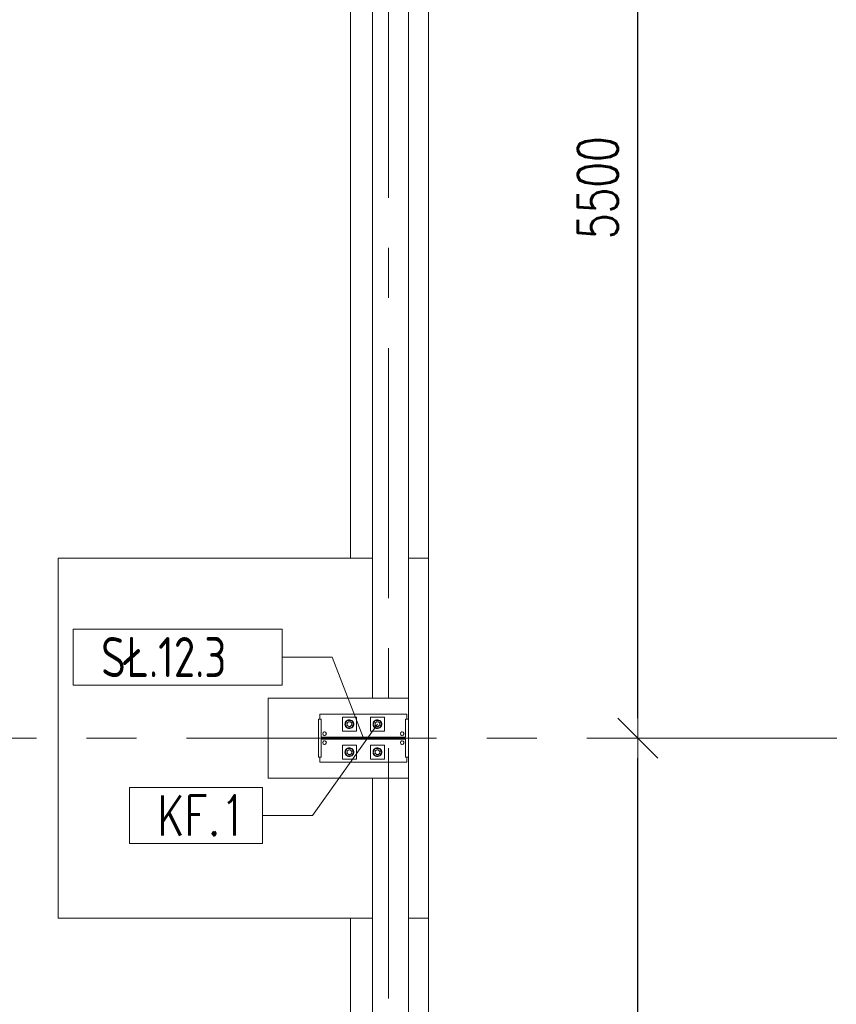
# Model space of a CAD drawing. Header units: millimetres. Extents: x 6807 to 7919, y 15387 to 15883.
# Tile 88 of 120: x 7606 to 7647, y 15634 to 15683. Entities that reach past the tile are written whole.
import ezdxf

# ---------------------------------------------------------------- set-up
doc = ezdxf.new("R2010")
doc.units = ezdxf.units.MM
doc.header["$LTSCALE"] = 10
doc.linetypes.add('MITTE', pattern=[2, 1.25, -0.25, 0.25, -0.25])
for name, color, linetype, lineweight in [('PS_DIM', 4, 'Continuous', 13), ('PS_Object', 30, 'Continuous', 13), ('PS_Pos', 1, 'Continuous', 15), ('PS_SOLID', 7, 'Continuous', 30)]:
    doc.layers.add(name, color=color, linetype=linetype, lineweight=lineweight)
doc.styles.add('simplex', font='simplex.shx', dxfattribs={"width": 0.75})
doc.dimstyles.new('1_100_PRZ', dxfattribs={"dimtxt": 2, "dimasz": 1, "dimexe": 2, "dimexo": 5, "dimgap": 1, "dimtad": 1, "dimdec": 0, "dimlfac": 100, "dimtxsty": 'simplex', "dimblk": 'dimznak', "dimcen": 2, "dimse1": 1, "dimse2": 1, "dimclrd": 256, "dimclrt": 7, "dimadec": 1, "dimazin": 0, "dimtfac": 1, "dimtdec": 0, "dimtix": 1, "dimtmove": 2, "dimatfit": 3, "dimldrblk": 'dim-grot', "dimfxl": 1, "dimarcsym": 0})

# ---------------------------------------------------------------- blocks, each defined once
blk = doc.blocks.new('dim-grot')
blk.add_hatch(color=256).paths.add_polyline_path([(0, 0), (-2, 0.5), (-2, -0.5)])
blk.add_lwpolyline([(0, 0), (-2, 0.5), (-2, -0.5), (0, 0)])
blk = doc.blocks.new('dimznak')
at = {"color": 0}
for points in [[(0, 2), (0, -2)], [(-2, 0), (2, 0)]]:
    blk.add_lwpolyline(points, dxfattribs=at)
at = {"color": 2}
blk.add_lwpolyline([(1, 1), (-1, -1)], dxfattribs=at)
blk = doc.blocks.new('*X254')
at = {"color": 1}
for p, q in [((7619.109, 15658.421, -0.807), (7608.666, 15658.421, -0.807)), ((7608.666, 15658.421, -0.807), (7608.666, 15655.621, -0.807)), ((7619.109, 15655.621, -0.807), (7619.109, 15658.421, -0.807)), ((7619.109, 15657.021, -0.807), (7621.609, 15657.021, -0.807)), ((7623.172, 15652.97, -0.807), (7621.609, 15657.021, -0.807)), ((7608.666, 15655.621, -0.807), (7619.109, 15655.621, -0.807))]:
    blk.add_line(p, q, dxfattribs=at)
at = {"color": 30, "style": 'simplex', "width": 0.75}
blk.add_text('SŁ.12.3', height=2, dxfattribs=at).set_placement((7610.066, 15656.021, -0.807))
blk = doc.blocks.new('*X255')
at = {"color": 1}
for p, q in [((7623.872, 15653.67, -0.807), (7620.637, 15649.109, -0.807)), ((7618.137, 15650.509, -0.807), (7611.48, 15650.509, -0.807)), ((7611.48, 15650.509, -0.807), (7611.48, 15647.709, -0.807)), ((7618.137, 15647.709, -0.807), (7618.137, 15650.509, -0.807)), ((7618.137, 15649.109, -0.807), (7620.637, 15649.109, -0.807)), ((7611.48, 15647.709, -0.807), (7618.137, 15647.709, -0.807))]:
    blk.add_line(p, q, dxfattribs=at)
at = {"color": 30, "style": 'simplex', "width": 0.75}
blk.add_text('KF.1', height=2, dxfattribs=at).set_placement((7612.88, 15648.109, -0.807))

msp = doc.modelspace()

# ---------------------------------------------------------------- linework, layer by layer
at = {"layer": 'PS_Object', "color": 5, "linetype": 'MITTE'}
for p, q in [((7624.422, 15493.934, -0.807), (7624.422, 15778.153, -0.807)), ((6854.332, 15646.942, -0.807), (7681.096, 15646.942, -0.807))]:
    msp.add_line(p, q, dxfattribs=at)
at = {"layer": 'PS_SOLID', "color": 253, "linetype": 'Continuous', "lineweight": 5}
for p, q in [((7626.422, 15727.449, -0.807), (7626.422, 15574.947, -0.807)), ((7623.622, 15699.942, -0.807), (7623.622, 15648.942, -0.807)), ((7625.422, 15648.942, -0.807), (7625.422, 15699.942, -0.807)), ((7622.522, 15692.942, -0.807), (7622.522, 15655.942, -0.807)), ((7622.522, 15655.942, -0.807), (7607.922, 15655.942, -0.807)), ((7607.922, 15655.942, -0.807), (7607.922, 15637.942, -0.807)), ((7622.522, 15655.942, -0.807), (7623.622, 15655.942, -0.807)), ((7626.422, 15655.942, -0.807), (7625.422, 15655.942, -0.807)), ((7623.622, 15648.942, -0.807), (7618.422, 15648.942, -0.807)), ((7618.422, 15648.942, -0.807), (7618.422, 15644.942, -0.807)), ((7623.622, 15648.942, -0.807), (7625.422, 15648.942, -0.807)), ((7625.422, 15647.892, -0.807), (7625.422, 15648.942, -0.807)), ((7625.422, 15644.942, -0.807), (7625.422, 15645.992, -0.807)), ((7618.422, 15644.942, -0.807), (7623.622, 15644.942, -0.807)), ((7625.422, 15644.942, -0.807), (7623.622, 15644.942, -0.807)), ((7623.622, 15644.942, -0.807), (7623.622, 15588.942, -0.807)), ((7625.422, 15588.942, -0.807), (7625.422, 15644.942, -0.807)), ((7607.922, 15637.942, -0.807), (7622.522, 15637.942, -0.807)), ((7623.622, 15637.942, -0.807), (7622.522, 15637.942, -0.807)), ((7622.522, 15637.942, -0.807), (7622.522, 15595.942, -0.807)), ((7626.422, 15637.942, -0.807), (7625.422, 15637.942, -0.807))]:
    msp.add_line(p, q, dxfattribs=at)
at = {"layer": 'PS_SOLID', "color": 3, "linetype": 'Continuous', "lineweight": 13}
for p, q in [((7621.216, 15648.142, -0.807), (7621.002, 15648.142, -0.807)), ((7621.002, 15648.142, -0.807), (7621.002, 15647.892, -0.807)), ((7622.428, 15648.142, -0.807), (7621.216, 15648.142, -0.807)), ((7622.494, 15647.992, -0.807), (7622.122, 15647.992, -0.807)), ((7622.122, 15647.992, -0.807), (7622.122, 15647.292, -0.807)), ((7623.828, 15648.142, -0.807), (7622.428, 15648.142, -0.807)), ((7622.822, 15647.992, -0.807), (7622.494, 15647.992, -0.807)), ((7622.822, 15647.292, -0.807), (7622.822, 15647.992, -0.807)), ((7623.894, 15647.992, -0.807), (7623.522, 15647.992, -0.807)), ((7623.522, 15647.992, -0.807), (7623.522, 15647.292, -0.807)), ((7625.096, 15648.142, -0.807), (7623.828, 15648.142, -0.807)), ((7624.222, 15647.992, -0.807), (7623.894, 15647.992, -0.807)), ((7624.222, 15647.292, -0.807), (7624.222, 15647.992, -0.807)), ((7625.342, 15648.142, -0.807), (7625.096, 15648.142, -0.807)), ((7625.342, 15647.892, -0.807), (7625.342, 15648.142, -0.807)), ((7621.068, 15647.892, -0.807), (7620.922, 15647.892, -0.807)), ((7620.922, 15647.892, -0.807), (7620.922, 15645.992, -0.807)), ((7621.068, 15646.989, -0.807), (7621.068, 15647.892, -0.807)), ((7622.26, 15647.701, -0.807), (7622.252, 15647.642, -0.807)), ((7622.252, 15647.642, -0.807), (7622.26, 15647.582, -0.807)), ((7622.284, 15647.756, -0.807), (7622.26, 15647.701, -0.807)), ((7622.26, 15647.582, -0.807), (7622.284, 15647.527, -0.807)), ((7622.368, 15647.822, -0.807), (7622.264, 15647.642, -0.807)), ((7622.264, 15647.642, -0.807), (7622.368, 15647.462, -0.807)), ((7622.321, 15647.802, -0.807), (7622.284, 15647.756, -0.807)), ((7622.284, 15647.527, -0.807), (7622.321, 15647.481, -0.807)), ((7622.37, 15647.837, -0.807), (7622.321, 15647.802, -0.807)), ((7622.353, 15647.66, -0.807), (7622.352, 15647.635, -0.807)), ((7622.352, 15647.642, -0.807), (7622.352, 15647.647, -0.807)), ((7622.352, 15647.639, -0.807), (7622.352, 15647.642, -0.807)), ((7622.352, 15647.635, -0.807), (7622.355, 15647.611, -0.807)), ((7622.359, 15647.683, -0.807), (7622.353, 15647.66, -0.807)), ((7622.355, 15647.669, -0.807), (7622.356, 15647.674, -0.807)), ((7622.355, 15647.611, -0.807), (7622.364, 15647.589, -0.807)), ((7622.356, 15647.674, -0.807), (7622.358, 15647.677, -0.807)), ((7622.356, 15647.609, -0.807), (7622.356, 15647.61, -0.807)), ((7622.358, 15647.606, -0.807), (7622.356, 15647.609, -0.807)), ((7622.37, 15647.705, -0.807), (7622.359, 15647.683, -0.807)), ((7622.364, 15647.589, -0.807), (7622.377, 15647.568, -0.807)), ((7622.369, 15647.579, -0.807), (7622.367, 15647.583, -0.807)), ((7622.48, 15647.822, -0.807), (7622.368, 15647.822, -0.807)), ((7622.368, 15647.701, -0.807), (7622.369, 15647.704, -0.807)), ((7622.369, 15647.704, -0.807), (7622.369, 15647.704, -0.807)), ((7622.372, 15647.575, -0.807), (7622.369, 15647.579, -0.807)), ((7622.427, 15647.857, -0.807), (7622.37, 15647.837, -0.807)), ((7622.385, 15647.724, -0.807), (7622.37, 15647.705, -0.807)), ((7622.377, 15647.568, -0.807), (7622.393, 15647.55, -0.807)), ((7622.403, 15647.74, -0.807), (7622.385, 15647.724, -0.807)), ((7622.39, 15647.554, -0.807), (7622.386, 15647.558, -0.807)), ((7622.388, 15647.727, -0.807), (7622.39, 15647.729, -0.807)), ((7622.39, 15647.729, -0.807), (7622.394, 15647.732, -0.807)), ((7622.391, 15647.553, -0.807), (7622.39, 15647.554, -0.807)), ((7622.393, 15647.55, -0.807), (7622.413, 15647.537, -0.807)), ((7622.424, 15647.752, -0.807), (7622.403, 15647.74, -0.807)), ((7622.412, 15647.745, -0.807), (7622.416, 15647.748, -0.807)), ((7622.413, 15647.537, -0.807), (7622.436, 15647.527, -0.807)), ((7622.416, 15647.535, -0.807), (7622.415, 15647.536, -0.807)), ((7622.416, 15647.748, -0.807), (7622.42, 15647.749, -0.807)), ((7622.421, 15647.533, -0.807), (7622.416, 15647.535, -0.807)), ((7622.447, 15647.759, -0.807), (7622.424, 15647.752, -0.807)), ((7622.487, 15647.861, -0.807), (7622.427, 15647.857, -0.807)), ((7622.436, 15647.527, -0.807), (7622.459, 15647.522, -0.807)), ((7622.447, 15647.524, -0.807), (7622.443, 15647.526, -0.807)), ((7622.446, 15647.759, -0.807), (7622.447, 15647.759, -0.807)), ((7622.472, 15647.762, -0.807), (7622.447, 15647.759, -0.807)), ((7622.447, 15647.759, -0.807), (7622.447, 15647.759, -0.807)), ((7622.452, 15647.524, -0.807), (7622.447, 15647.524, -0.807)), ((7622.459, 15647.522, -0.807), (7622.484, 15647.522, -0.807)), ((7622.496, 15647.759, -0.807), (7622.472, 15647.762, -0.807)), ((7622.48, 15647.522, -0.807), (7622.475, 15647.522, -0.807)), ((7622.476, 15647.761, -0.807), (7622.48, 15647.761, -0.807)), ((7622.575, 15647.822, -0.807), (7622.48, 15647.822, -0.807)), ((7622.48, 15647.761, -0.807), (7622.485, 15647.76, -0.807)), ((7622.481, 15647.522, -0.807), (7622.48, 15647.522, -0.807)), ((7622.484, 15647.522, -0.807), (7622.507, 15647.527, -0.807)), ((7622.545, 15647.849, -0.807), (7622.487, 15647.861, -0.807)), ((7622.519, 15647.752, -0.807), (7622.496, 15647.759, -0.807)), ((7622.506, 15647.756, -0.807), (7622.512, 15647.755, -0.807)), ((7622.507, 15647.527, -0.807), (7622.53, 15647.537, -0.807)), ((7622.512, 15647.528, -0.807), (7622.51, 15647.528, -0.807)), ((7622.512, 15647.755, -0.807), (7622.514, 15647.753, -0.807)), ((7622.516, 15647.531, -0.807), (7622.512, 15647.528, -0.807)), ((7622.54, 15647.74, -0.807), (7622.519, 15647.752, -0.807)), ((7622.53, 15647.537, -0.807), (7622.55, 15647.55, -0.807)), ((7622.541, 15647.543, -0.807), (7622.537, 15647.541, -0.807)), ((7622.559, 15647.724, -0.807), (7622.54, 15647.74, -0.807)), ((7622.54, 15647.74, -0.807), (7622.541, 15647.74, -0.807)), ((7622.541, 15647.74, -0.807), (7622.542, 15647.738, -0.807)), ((7622.544, 15647.546, -0.807), (7622.541, 15647.543, -0.807)), ((7622.598, 15647.821, -0.807), (7622.545, 15647.849, -0.807)), ((7622.55, 15647.55, -0.807), (7622.566, 15647.568, -0.807)), ((7622.573, 15647.705, -0.807), (7622.559, 15647.724, -0.807)), ((7622.565, 15647.566, -0.807), (7622.561, 15647.563, -0.807)), ((7622.562, 15647.72, -0.807), (7622.565, 15647.717, -0.807)), ((7622.565, 15647.717, -0.807), (7622.567, 15647.713, -0.807)), ((7622.565, 15647.567, -0.807), (7622.565, 15647.566, -0.807)), ((7622.566, 15647.568, -0.807), (7622.579, 15647.589, -0.807)), ((7622.584, 15647.683, -0.807), (7622.573, 15647.705, -0.807)), ((7622.679, 15647.642, -0.807), (7622.575, 15647.822, -0.807)), ((7622.575, 15647.462, -0.807), (7622.679, 15647.642, -0.807)), ((7622.579, 15647.694, -0.807), (7622.582, 15647.689, -0.807)), ((7622.579, 15647.589, -0.807), (7622.588, 15647.611, -0.807)), ((7622.582, 15647.594, -0.807), (7622.58, 15647.592, -0.807)), ((7622.582, 15647.689, -0.807), (7622.582, 15647.687, -0.807)), ((7622.583, 15647.599, -0.807), (7622.582, 15647.594, -0.807)), ((7622.59, 15647.66, -0.807), (7622.584, 15647.683, -0.807)), ((7622.588, 15647.611, -0.807), (7622.591, 15647.635, -0.807)), ((7622.59, 15647.625, -0.807), (7622.589, 15647.62, -0.807)), ((7622.591, 15647.635, -0.807), (7622.59, 15647.66, -0.807)), ((7622.59, 15647.659, -0.807), (7622.59, 15647.658, -0.807)), ((7622.59, 15647.658, -0.807), (7622.59, 15647.654, -0.807)), ((7622.59, 15647.629, -0.807), (7622.59, 15647.625, -0.807)), ((7622.642, 15647.78, -0.807), (7622.598, 15647.821, -0.807)), ((7622.598, 15647.462, -0.807), (7622.642, 15647.503, -0.807)), ((7622.673, 15647.729, -0.807), (7622.642, 15647.78, -0.807)), ((7622.642, 15647.503, -0.807), (7622.673, 15647.554, -0.807)), ((7622.689, 15647.671, -0.807), (7622.673, 15647.729, -0.807)), ((7622.673, 15647.554, -0.807), (7622.689, 15647.612, -0.807)), ((7622.689, 15647.642, -0.807), (7622.689, 15647.671, -0.807)), ((7622.689, 15647.612, -0.807), (7622.689, 15647.642, -0.807)), ((7623.66, 15647.701, -0.807), (7623.652, 15647.642, -0.807)), ((7623.652, 15647.642, -0.807), (7623.66, 15647.582, -0.807)), ((7623.684, 15647.756, -0.807), (7623.66, 15647.701, -0.807)), ((7623.66, 15647.582, -0.807), (7623.684, 15647.527, -0.807)), ((7623.768, 15647.822, -0.807), (7623.664, 15647.642, -0.807)), ((7623.664, 15647.642, -0.807), (7623.768, 15647.462, -0.807)), ((7623.721, 15647.802, -0.807), (7623.684, 15647.756, -0.807)), ((7623.684, 15647.527, -0.807), (7623.721, 15647.481, -0.807)), ((7623.77, 15647.837, -0.807), (7623.721, 15647.802, -0.807)), ((7623.753, 15647.66, -0.807), (7623.752, 15647.635, -0.807)), ((7623.752, 15647.642, -0.807), (7623.752, 15647.647, -0.807)), ((7623.752, 15647.639, -0.807), (7623.752, 15647.642, -0.807)), ((7623.752, 15647.635, -0.807), (7623.755, 15647.611, -0.807)), ((7623.759, 15647.683, -0.807), (7623.753, 15647.66, -0.807)), ((7623.755, 15647.669, -0.807), (7623.756, 15647.674, -0.807)), ((7623.755, 15647.611, -0.807), (7623.764, 15647.589, -0.807)), ((7623.756, 15647.674, -0.807), (7623.758, 15647.677, -0.807)), ((7623.756, 15647.609, -0.807), (7623.756, 15647.61, -0.807)), ((7623.758, 15647.606, -0.807), (7623.756, 15647.609, -0.807)), ((7623.77, 15647.705, -0.807), (7623.759, 15647.683, -0.807)), ((7623.764, 15647.589, -0.807), (7623.777, 15647.568, -0.807)), ((7623.769, 15647.579, -0.807), (7623.767, 15647.583, -0.807)), ((7623.88, 15647.822, -0.807), (7623.768, 15647.822, -0.807)), ((7623.768, 15647.701, -0.807), (7623.769, 15647.704, -0.807)), ((7623.769, 15647.704, -0.807), (7623.769, 15647.704, -0.807)), ((7623.772, 15647.575, -0.807), (7623.769, 15647.579, -0.807)), ((7623.827, 15647.857, -0.807), (7623.77, 15647.837, -0.807)), ((7623.785, 15647.724, -0.807), (7623.77, 15647.705, -0.807)), ((7623.777, 15647.568, -0.807), (7623.793, 15647.55, -0.807)), ((7623.803, 15647.74, -0.807), (7623.785, 15647.724, -0.807)), ((7623.79, 15647.554, -0.807), (7623.786, 15647.558, -0.807)), ((7623.788, 15647.727, -0.807), (7623.79, 15647.729, -0.807)), ((7623.79, 15647.729, -0.807), (7623.794, 15647.732, -0.807)), ((7623.791, 15647.553, -0.807), (7623.79, 15647.554, -0.807)), ((7623.793, 15647.55, -0.807), (7623.813, 15647.537, -0.807)), ((7623.824, 15647.752, -0.807), (7623.803, 15647.74, -0.807)), ((7623.812, 15647.745, -0.807), (7623.816, 15647.748, -0.807)), ((7623.813, 15647.537, -0.807), (7623.836, 15647.527, -0.807)), ((7623.816, 15647.535, -0.807), (7623.815, 15647.536, -0.807)), ((7623.816, 15647.748, -0.807), (7623.82, 15647.749, -0.807)), ((7623.821, 15647.533, -0.807), (7623.816, 15647.535, -0.807)), ((7623.847, 15647.759, -0.807), (7623.824, 15647.752, -0.807)), ((7623.887, 15647.861, -0.807), (7623.827, 15647.857, -0.807)), ((7623.836, 15647.527, -0.807), (7623.859, 15647.522, -0.807)), ((7623.847, 15647.524, -0.807), (7623.843, 15647.526, -0.807)), ((7623.846, 15647.759, -0.807), (7623.847, 15647.759, -0.807)), ((7623.872, 15647.762, -0.807), (7623.847, 15647.759, -0.807)), ((7623.847, 15647.759, -0.807), (7623.847, 15647.759, -0.807)), ((7623.852, 15647.524, -0.807), (7623.847, 15647.524, -0.807)), ((7623.859, 15647.522, -0.807), (7623.884, 15647.522, -0.807)), ((7623.896, 15647.759, -0.807), (7623.872, 15647.762, -0.807)), ((7623.88, 15647.522, -0.807), (7623.875, 15647.522, -0.807)), ((7623.876, 15647.761, -0.807), (7623.88, 15647.761, -0.807)), ((7623.975, 15647.822, -0.807), (7623.88, 15647.822, -0.807)), ((7623.88, 15647.761, -0.807), (7623.885, 15647.76, -0.807)), ((7623.881, 15647.522, -0.807), (7623.88, 15647.522, -0.807)), ((7623.884, 15647.522, -0.807), (7623.907, 15647.527, -0.807)), ((7623.945, 15647.849, -0.807), (7623.887, 15647.861, -0.807)), ((7623.919, 15647.752, -0.807), (7623.896, 15647.759, -0.807)), ((7623.906, 15647.756, -0.807), (7623.912, 15647.755, -0.807)), ((7623.907, 15647.527, -0.807), (7623.93, 15647.537, -0.807)), ((7623.912, 15647.528, -0.807), (7623.91, 15647.528, -0.807)), ((7623.912, 15647.755, -0.807), (7623.914, 15647.753, -0.807)), ((7623.916, 15647.531, -0.807), (7623.912, 15647.528, -0.807)), ((7623.94, 15647.74, -0.807), (7623.919, 15647.752, -0.807)), ((7623.93, 15647.537, -0.807), (7623.95, 15647.55, -0.807)), ((7623.941, 15647.543, -0.807), (7623.937, 15647.541, -0.807)), ((7623.959, 15647.724, -0.807), (7623.94, 15647.74, -0.807)), ((7623.94, 15647.74, -0.807), (7623.941, 15647.74, -0.807)), ((7623.941, 15647.74, -0.807), (7623.942, 15647.738, -0.807)), ((7623.944, 15647.546, -0.807), (7623.941, 15647.543, -0.807)), ((7623.998, 15647.821, -0.807), (7623.945, 15647.849, -0.807)), ((7623.95, 15647.55, -0.807), (7623.966, 15647.568, -0.807)), ((7623.973, 15647.705, -0.807), (7623.959, 15647.724, -0.807)), ((7623.965, 15647.566, -0.807), (7623.961, 15647.563, -0.807)), ((7623.962, 15647.72, -0.807), (7623.965, 15647.717, -0.807)), ((7623.965, 15647.717, -0.807), (7623.967, 15647.713, -0.807)), ((7623.965, 15647.567, -0.807), (7623.965, 15647.566, -0.807)), ((7623.966, 15647.568, -0.807), (7623.979, 15647.589, -0.807)), ((7623.984, 15647.683, -0.807), (7623.973, 15647.705, -0.807)), ((7624.079, 15647.642, -0.807), (7623.975, 15647.822, -0.807)), ((7623.975, 15647.462, -0.807), (7624.079, 15647.642, -0.807)), ((7623.979, 15647.694, -0.807), (7623.982, 15647.689, -0.807)), ((7623.979, 15647.589, -0.807), (7623.988, 15647.611, -0.807)), ((7623.982, 15647.594, -0.807), (7623.98, 15647.592, -0.807)), ((7623.982, 15647.689, -0.807), (7623.982, 15647.687, -0.807)), ((7623.983, 15647.599, -0.807), (7623.982, 15647.594, -0.807)), ((7623.99, 15647.66, -0.807), (7623.984, 15647.683, -0.807)), ((7623.988, 15647.611, -0.807), (7623.991, 15647.635, -0.807)), ((7623.99, 15647.625, -0.807), (7623.989, 15647.62, -0.807)), ((7623.991, 15647.635, -0.807), (7623.99, 15647.66, -0.807)), ((7623.99, 15647.659, -0.807), (7623.99, 15647.658, -0.807)), ((7623.99, 15647.658, -0.807), (7623.99, 15647.654, -0.807)), ((7623.99, 15647.629, -0.807), (7623.99, 15647.625, -0.807)), ((7624.042, 15647.78, -0.807), (7623.998, 15647.821, -0.807)), ((7623.998, 15647.462, -0.807), (7624.042, 15647.503, -0.807)), ((7624.073, 15647.729, -0.807), (7624.042, 15647.78, -0.807)), ((7624.042, 15647.503, -0.807), (7624.073, 15647.554, -0.807)), ((7624.089, 15647.671, -0.807), (7624.073, 15647.729, -0.807)), ((7624.073, 15647.554, -0.807), (7624.089, 15647.612, -0.807)), ((7624.089, 15647.642, -0.807), (7624.089, 15647.671, -0.807)), ((7624.089, 15647.612, -0.807), (7624.089, 15647.642, -0.807)), ((7625.422, 15647.892, -0.807), (7625.276, 15647.892, -0.807)), ((7625.276, 15647.892, -0.807), (7625.276, 15646.989, -0.807)), ((7625.422, 15645.992, -0.807), (7625.422, 15647.892, -0.807)), ((7621.142, 15647.162, -0.807), (7621.163, 15647.219, -0.807)), ((7621.163, 15647.104, -0.807), (7621.142, 15647.162, -0.807)), ((7621.163, 15647.219, -0.807), (7621.216, 15647.25, -0.807)), ((7621.216, 15647.073, -0.807), (7621.163, 15647.104, -0.807)), ((7621.216, 15647.25, -0.807), (7621.277, 15647.239, -0.807)), ((7621.277, 15647.084, -0.807), (7621.216, 15647.073, -0.807)), ((7621.277, 15647.239, -0.807), (7621.316, 15647.192, -0.807)), ((7621.316, 15647.131, -0.807), (7621.277, 15647.084, -0.807)), ((7621.316, 15647.192, -0.807), (7621.316, 15647.131, -0.807)), ((7622.122, 15647.292, -0.807), (7622.822, 15647.292, -0.807)), ((7622.321, 15647.481, -0.807), (7622.37, 15647.446, -0.807)), ((7622.368, 15647.462, -0.807), (7622.575, 15647.462, -0.807)), ((7622.37, 15647.446, -0.807), (7622.427, 15647.426, -0.807)), ((7622.427, 15647.426, -0.807), (7622.487, 15647.422, -0.807)), ((7622.487, 15647.422, -0.807), (7622.545, 15647.434, -0.807)), ((7622.545, 15647.434, -0.807), (7622.598, 15647.462, -0.807)), ((7623.522, 15647.292, -0.807), (7624.222, 15647.292, -0.807)), ((7623.721, 15647.481, -0.807), (7623.77, 15647.446, -0.807)), ((7623.768, 15647.462, -0.807), (7623.975, 15647.462, -0.807)), ((7623.77, 15647.446, -0.807), (7623.827, 15647.426, -0.807)), ((7623.827, 15647.426, -0.807), (7623.887, 15647.422, -0.807)), ((7623.887, 15647.422, -0.807), (7623.945, 15647.434, -0.807)), ((7623.945, 15647.434, -0.807), (7623.998, 15647.462, -0.807)), ((7625.022, 15647.162, -0.807), (7625.043, 15647.219, -0.807)), ((7625.043, 15647.104, -0.807), (7625.022, 15647.162, -0.807)), ((7625.043, 15647.219, -0.807), (7625.096, 15647.25, -0.807)), ((7625.096, 15647.073, -0.807), (7625.043, 15647.104, -0.807)), ((7625.096, 15647.25, -0.807), (7625.157, 15647.239, -0.807)), ((7625.157, 15647.084, -0.807), (7625.096, 15647.073, -0.807)), ((7625.157, 15647.239, -0.807), (7625.196, 15647.192, -0.807)), ((7625.196, 15647.131, -0.807), (7625.157, 15647.084, -0.807)), ((7625.196, 15647.192, -0.807), (7625.196, 15647.131, -0.807)), ((7625.276, 15646.989, -0.807), (7621.068, 15646.989, -0.807)), ((7621.068, 15646.895, -0.807), (7621.068, 15645.992, -0.807)), ((7625.276, 15646.895, -0.807), (7621.068, 15646.895, -0.807)), ((7621.163, 15646.779, -0.807), (7621.142, 15646.722, -0.807)), ((7621.142, 15646.722, -0.807), (7621.163, 15646.664, -0.807)), ((7621.216, 15646.81, -0.807), (7621.163, 15646.779, -0.807)), ((7621.163, 15646.664, -0.807), (7621.216, 15646.633, -0.807)), ((7621.277, 15646.799, -0.807), (7621.216, 15646.81, -0.807)), ((7621.216, 15646.633, -0.807), (7621.277, 15646.644, -0.807)), ((7621.316, 15646.752, -0.807), (7621.277, 15646.799, -0.807)), ((7621.277, 15646.644, -0.807), (7621.316, 15646.691, -0.807)), ((7621.316, 15646.691, -0.807), (7621.316, 15646.752, -0.807)), ((7622.122, 15646.592, -0.807), (7622.822, 15646.592, -0.807)), ((7622.122, 15645.892, -0.807), (7622.122, 15646.592, -0.807)), ((7622.822, 15646.592, -0.807), (7622.822, 15645.892, -0.807)), ((7623.522, 15645.892, -0.807), (7623.522, 15646.592, -0.807)), ((7623.522, 15646.592, -0.807), (7624.222, 15646.592, -0.807)), ((7624.222, 15646.592, -0.807), (7624.222, 15645.892, -0.807)), ((7625.043, 15646.779, -0.807), (7625.022, 15646.722, -0.807)), ((7625.022, 15646.722, -0.807), (7625.043, 15646.664, -0.807)), ((7625.096, 15646.81, -0.807), (7625.043, 15646.779, -0.807)), ((7625.043, 15646.664, -0.807), (7625.096, 15646.633, -0.807)), ((7625.157, 15646.799, -0.807), (7625.096, 15646.81, -0.807)), ((7625.096, 15646.633, -0.807), (7625.157, 15646.644, -0.807)), ((7625.196, 15646.752, -0.807), (7625.157, 15646.799, -0.807)), ((7625.157, 15646.644, -0.807), (7625.196, 15646.691, -0.807)), ((7625.196, 15646.691, -0.807), (7625.196, 15646.752, -0.807)), ((7625.276, 15645.992, -0.807), (7625.276, 15646.895, -0.807)), ((7622.252, 15646.242, -0.807), (7622.26, 15646.301, -0.807)), ((7622.26, 15646.182, -0.807), (7622.252, 15646.242, -0.807)), ((7622.26, 15646.301, -0.807), (7622.284, 15646.356, -0.807)), ((7622.284, 15646.127, -0.807), (7622.26, 15646.182, -0.807)), ((7622.264, 15646.242, -0.807), (7622.368, 15646.422, -0.807)), ((7622.368, 15646.062, -0.807), (7622.264, 15646.242, -0.807)), ((7622.284, 15646.356, -0.807), (7622.321, 15646.402, -0.807)), ((7622.321, 15646.081, -0.807), (7622.284, 15646.127, -0.807)), ((7622.321, 15646.402, -0.807), (7622.37, 15646.437, -0.807)), ((7622.37, 15646.046, -0.807), (7622.321, 15646.081, -0.807)), ((7622.352, 15646.248, -0.807), (7622.355, 15646.272, -0.807)), ((7622.353, 15646.223, -0.807), (7622.352, 15646.248, -0.807)), ((7622.352, 15646.244, -0.807), (7622.352, 15646.242, -0.807)), ((7622.352, 15646.242, -0.807), (7622.352, 15646.236, -0.807)), ((7622.359, 15646.2, -0.807), (7622.353, 15646.223, -0.807)), ((7622.355, 15646.272, -0.807), (7622.364, 15646.294, -0.807)), ((7622.355, 15646.214, -0.807), (7622.356, 15646.209, -0.807)), ((7622.358, 15646.278, -0.807), (7622.356, 15646.274, -0.807)), ((7622.356, 15646.274, -0.807), (7622.356, 15646.273, -0.807)), ((7622.356, 15646.209, -0.807), (7622.358, 15646.206, -0.807)), ((7622.37, 15646.178, -0.807), (7622.359, 15646.2, -0.807)), ((7622.364, 15646.294, -0.807), (7622.377, 15646.315, -0.807)), ((7622.369, 15646.304, -0.807), (7622.367, 15646.3, -0.807)), ((7622.368, 15646.422, -0.807), (7622.575, 15646.422, -0.807)), ((7622.368, 15646.182, -0.807), (7622.369, 15646.179, -0.807)), ((7622.48, 15646.062, -0.807), (7622.368, 15646.062, -0.807)), ((7622.372, 15646.308, -0.807), (7622.369, 15646.304, -0.807)), ((7622.369, 15646.179, -0.807), (7622.369, 15646.179, -0.807)), ((7622.37, 15646.437, -0.807), (7622.427, 15646.457, -0.807)), ((7622.385, 15646.159, -0.807), (7622.37, 15646.178, -0.807)), ((7622.427, 15646.026, -0.807), (7622.37, 15646.046, -0.807)), ((7622.377, 15646.315, -0.807), (7622.393, 15646.333, -0.807)), ((7622.403, 15646.143, -0.807), (7622.385, 15646.159, -0.807)), ((7622.39, 15646.329, -0.807), (7622.386, 15646.325, -0.807)), ((7622.388, 15646.156, -0.807), (7622.39, 15646.154, -0.807)), ((7622.391, 15646.33, -0.807), (7622.39, 15646.329, -0.807)), ((7622.39, 15646.154, -0.807), (7622.394, 15646.151, -0.807)), ((7622.393, 15646.333, -0.807), (7622.413, 15646.346, -0.807)), ((7622.424, 15646.131, -0.807), (7622.403, 15646.143, -0.807)), ((7622.412, 15646.138, -0.807), (7622.416, 15646.135, -0.807)), ((7622.413, 15646.346, -0.807), (7622.436, 15646.356, -0.807)), ((7622.416, 15646.348, -0.807), (7622.415, 15646.347, -0.807)), ((7622.421, 15646.35, -0.807), (7622.416, 15646.348, -0.807)), ((7622.416, 15646.135, -0.807), (7622.42, 15646.134, -0.807)), ((7622.447, 15646.124, -0.807), (7622.424, 15646.131, -0.807)), ((7622.427, 15646.457, -0.807), (7622.487, 15646.461, -0.807)), ((7622.487, 15646.022, -0.807), (7622.427, 15646.026, -0.807)), ((7622.436, 15646.356, -0.807), (7622.459, 15646.361, -0.807)), ((7622.447, 15646.359, -0.807), (7622.443, 15646.358, -0.807)), ((7622.446, 15646.124, -0.807), (7622.447, 15646.124, -0.807)), ((7622.452, 15646.359, -0.807), (7622.447, 15646.359, -0.807)), ((7622.447, 15646.124, -0.807), (7622.447, 15646.124, -0.807)), ((7622.472, 15646.122, -0.807), (7622.447, 15646.124, -0.807)), ((7622.459, 15646.361, -0.807), (7622.484, 15646.361, -0.807)), ((7622.496, 15646.124, -0.807), (7622.472, 15646.122, -0.807)), ((7622.48, 15646.361, -0.807), (7622.475, 15646.361, -0.807)), ((7622.476, 15646.122, -0.807), (7622.48, 15646.122, -0.807)), ((7622.481, 15646.361, -0.807), (7622.48, 15646.361, -0.807)), ((7622.48, 15646.122, -0.807), (7622.485, 15646.123, -0.807)), ((7622.575, 15646.062, -0.807), (7622.48, 15646.062, -0.807)), ((7622.484, 15646.361, -0.807), (7622.507, 15646.356, -0.807)), ((7622.487, 15646.461, -0.807), (7622.545, 15646.449, -0.807)), ((7622.545, 15646.034, -0.807), (7622.487, 15646.022, -0.807)), ((7622.519, 15646.131, -0.807), (7622.496, 15646.124, -0.807)), ((7622.506, 15646.127, -0.807), (7622.512, 15646.128, -0.807)), ((7622.507, 15646.356, -0.807), (7622.53, 15646.346, -0.807)), ((7622.512, 15646.355, -0.807), (7622.51, 15646.355, -0.807)), ((7622.516, 15646.352, -0.807), (7622.512, 15646.355, -0.807)), ((7622.512, 15646.128, -0.807), (7622.514, 15646.13, -0.807)), ((7622.54, 15646.143, -0.807), (7622.519, 15646.131, -0.807)), ((7622.53, 15646.346, -0.807), (7622.55, 15646.333, -0.807)), ((7622.541, 15646.34, -0.807), (7622.537, 15646.342, -0.807)), ((7622.559, 15646.159, -0.807), (7622.54, 15646.143, -0.807)), ((7622.54, 15646.143, -0.807), (7622.541, 15646.143, -0.807)), ((7622.544, 15646.337, -0.807), (7622.541, 15646.34, -0.807)), ((7622.541, 15646.143, -0.807), (7622.542, 15646.145, -0.807)), ((7622.545, 15646.449, -0.807), (7622.598, 15646.421, -0.807)), ((7622.598, 15646.062, -0.807), (7622.545, 15646.034, -0.807)), ((7622.55, 15646.333, -0.807), (7622.566, 15646.315, -0.807)), ((7622.573, 15646.178, -0.807), (7622.559, 15646.159, -0.807)), ((7622.565, 15646.317, -0.807), (7622.561, 15646.32, -0.807)), ((7622.562, 15646.163, -0.807), (7622.565, 15646.166, -0.807)), ((7622.565, 15646.316, -0.807), (7622.565, 15646.317, -0.807)), ((7622.565, 15646.166, -0.807), (7622.567, 15646.17, -0.807)), ((7622.566, 15646.315, -0.807), (7622.579, 15646.294, -0.807)), ((7622.584, 15646.2, -0.807), (7622.573, 15646.178, -0.807)), ((7622.575, 15646.422, -0.807), (7622.679, 15646.242, -0.807)), ((7622.679, 15646.242, -0.807), (7622.575, 15646.062, -0.807)), ((7622.579, 15646.294, -0.807), (7622.588, 15646.272, -0.807)), ((7622.579, 15646.189, -0.807), (7622.582, 15646.194, -0.807)), ((7622.582, 15646.289, -0.807), (7622.58, 15646.291, -0.807)), ((7622.583, 15646.284, -0.807), (7622.582, 15646.289, -0.807)), ((7622.582, 15646.194, -0.807), (7622.582, 15646.196, -0.807)), ((7622.59, 15646.223, -0.807), (7622.584, 15646.2, -0.807)), ((7622.588, 15646.272, -0.807), (7622.591, 15646.248, -0.807)), ((7622.59, 15646.258, -0.807), (7622.589, 15646.263, -0.807)), ((7622.59, 15646.254, -0.807), (7622.59, 15646.258, -0.807)), ((7622.591, 15646.248, -0.807), (7622.59, 15646.223, -0.807)), ((7622.59, 15646.225, -0.807), (7622.59, 15646.229, -0.807)), ((7622.59, 15646.224, -0.807), (7622.59, 15646.225, -0.807)), ((7622.598, 15646.421, -0.807), (7622.642, 15646.38, -0.807)), ((7622.642, 15646.103, -0.807), (7622.598, 15646.062, -0.807)), ((7622.642, 15646.38, -0.807), (7622.673, 15646.329, -0.807)), ((7622.673, 15646.154, -0.807), (7622.642, 15646.103, -0.807)), ((7622.673, 15646.329, -0.807), (7622.689, 15646.271, -0.807)), ((7622.689, 15646.212, -0.807), (7622.673, 15646.154, -0.807)), ((7622.689, 15646.271, -0.807), (7622.689, 15646.242, -0.807)), ((7622.689, 15646.242, -0.807), (7622.689, 15646.212, -0.807)), ((7623.652, 15646.242, -0.807), (7623.66, 15646.301, -0.807)), ((7623.66, 15646.182, -0.807), (7623.652, 15646.242, -0.807)), ((7623.66, 15646.301, -0.807), (7623.684, 15646.356, -0.807)), ((7623.684, 15646.127, -0.807), (7623.66, 15646.182, -0.807)), ((7623.664, 15646.242, -0.807), (7623.768, 15646.422, -0.807)), ((7623.768, 15646.062, -0.807), (7623.664, 15646.242, -0.807)), ((7623.684, 15646.356, -0.807), (7623.721, 15646.402, -0.807)), ((7623.721, 15646.081, -0.807), (7623.684, 15646.127, -0.807)), ((7623.721, 15646.402, -0.807), (7623.77, 15646.437, -0.807)), ((7623.77, 15646.046, -0.807), (7623.721, 15646.081, -0.807)), ((7623.752, 15646.248, -0.807), (7623.755, 15646.272, -0.807)), ((7623.753, 15646.223, -0.807), (7623.752, 15646.248, -0.807)), ((7623.752, 15646.244, -0.807), (7623.752, 15646.242, -0.807)), ((7623.752, 15646.242, -0.807), (7623.752, 15646.236, -0.807)), ((7623.759, 15646.2, -0.807), (7623.753, 15646.223, -0.807)), ((7623.755, 15646.272, -0.807), (7623.764, 15646.294, -0.807)), ((7623.755, 15646.214, -0.807), (7623.756, 15646.209, -0.807)), ((7623.758, 15646.278, -0.807), (7623.756, 15646.274, -0.807)), ((7623.756, 15646.274, -0.807), (7623.756, 15646.273, -0.807)), ((7623.756, 15646.209, -0.807), (7623.758, 15646.206, -0.807)), ((7623.77, 15646.178, -0.807), (7623.759, 15646.2, -0.807)), ((7623.764, 15646.294, -0.807), (7623.777, 15646.315, -0.807)), ((7623.769, 15646.304, -0.807), (7623.767, 15646.3, -0.807)), ((7623.768, 15646.422, -0.807), (7623.975, 15646.422, -0.807)), ((7623.768, 15646.182, -0.807), (7623.769, 15646.179, -0.807)), ((7623.88, 15646.062, -0.807), (7623.768, 15646.062, -0.807)), ((7623.772, 15646.308, -0.807), (7623.769, 15646.304, -0.807)), ((7623.769, 15646.179, -0.807), (7623.769, 15646.179, -0.807)), ((7623.77, 15646.437, -0.807), (7623.827, 15646.457, -0.807)), ((7623.785, 15646.159, -0.807), (7623.77, 15646.178, -0.807)), ((7623.827, 15646.026, -0.807), (7623.77, 15646.046, -0.807)), ((7623.777, 15646.315, -0.807), (7623.793, 15646.333, -0.807)), ((7623.803, 15646.143, -0.807), (7623.785, 15646.159, -0.807)), ((7623.79, 15646.329, -0.807), (7623.786, 15646.325, -0.807)), ((7623.788, 15646.156, -0.807), (7623.79, 15646.154, -0.807)), ((7623.791, 15646.33, -0.807), (7623.79, 15646.329, -0.807)), ((7623.79, 15646.154, -0.807), (7623.794, 15646.151, -0.807)), ((7623.793, 15646.333, -0.807), (7623.813, 15646.346, -0.807)), ((7623.824, 15646.131, -0.807), (7623.803, 15646.143, -0.807)), ((7623.812, 15646.138, -0.807), (7623.816, 15646.135, -0.807)), ((7623.813, 15646.346, -0.807), (7623.836, 15646.356, -0.807)), ((7623.816, 15646.348, -0.807), (7623.815, 15646.347, -0.807)), ((7623.821, 15646.35, -0.807), (7623.816, 15646.348, -0.807)), ((7623.816, 15646.135, -0.807), (7623.82, 15646.134, -0.807)), ((7623.847, 15646.124, -0.807), (7623.824, 15646.131, -0.807)), ((7623.827, 15646.457, -0.807), (7623.887, 15646.461, -0.807)), ((7623.887, 15646.022, -0.807), (7623.827, 15646.026, -0.807)), ((7623.836, 15646.356, -0.807), (7623.859, 15646.361, -0.807)), ((7623.847, 15646.359, -0.807), (7623.843, 15646.358, -0.807)), ((7623.846, 15646.124, -0.807), (7623.847, 15646.124, -0.807)), ((7623.852, 15646.359, -0.807), (7623.847, 15646.359, -0.807)), ((7623.847, 15646.124, -0.807), (7623.847, 15646.124, -0.807)), ((7623.872, 15646.122, -0.807), (7623.847, 15646.124, -0.807)), ((7623.859, 15646.361, -0.807), (7623.884, 15646.361, -0.807)), ((7623.896, 15646.124, -0.807), (7623.872, 15646.122, -0.807)), ((7623.88, 15646.361, -0.807), (7623.875, 15646.361, -0.807)), ((7623.876, 15646.122, -0.807), (7623.88, 15646.122, -0.807)), ((7623.881, 15646.361, -0.807), (7623.88, 15646.361, -0.807)), ((7623.88, 15646.122, -0.807), (7623.885, 15646.123, -0.807)), ((7623.975, 15646.062, -0.807), (7623.88, 15646.062, -0.807)), ((7623.884, 15646.361, -0.807), (7623.907, 15646.356, -0.807)), ((7623.887, 15646.461, -0.807), (7623.945, 15646.449, -0.807)), ((7623.945, 15646.034, -0.807), (7623.887, 15646.022, -0.807)), ((7623.919, 15646.131, -0.807), (7623.896, 15646.124, -0.807)), ((7623.906, 15646.127, -0.807), (7623.912, 15646.128, -0.807)), ((7623.907, 15646.356, -0.807), (7623.93, 15646.346, -0.807)), ((7623.912, 15646.355, -0.807), (7623.91, 15646.355, -0.807)), ((7623.916, 15646.352, -0.807), (7623.912, 15646.355, -0.807)), ((7623.912, 15646.128, -0.807), (7623.914, 15646.13, -0.807)), ((7623.94, 15646.143, -0.807), (7623.919, 15646.131, -0.807)), ((7623.93, 15646.346, -0.807), (7623.95, 15646.333, -0.807)), ((7623.941, 15646.34, -0.807), (7623.937, 15646.342, -0.807)), ((7623.959, 15646.159, -0.807), (7623.94, 15646.143, -0.807)), ((7623.94, 15646.143, -0.807), (7623.941, 15646.143, -0.807)), ((7623.944, 15646.337, -0.807), (7623.941, 15646.34, -0.807)), ((7623.941, 15646.143, -0.807), (7623.942, 15646.145, -0.807)), ((7623.945, 15646.449, -0.807), (7623.998, 15646.421, -0.807)), ((7623.998, 15646.062, -0.807), (7623.945, 15646.034, -0.807)), ((7623.95, 15646.333, -0.807), (7623.966, 15646.315, -0.807)), ((7623.973, 15646.178, -0.807), (7623.959, 15646.159, -0.807)), ((7623.965, 15646.317, -0.807), (7623.961, 15646.32, -0.807)), ((7623.962, 15646.163, -0.807), (7623.965, 15646.166, -0.807)), ((7623.965, 15646.316, -0.807), (7623.965, 15646.317, -0.807)), ((7623.965, 15646.166, -0.807), (7623.967, 15646.17, -0.807)), ((7623.966, 15646.315, -0.807), (7623.979, 15646.294, -0.807)), ((7623.984, 15646.2, -0.807), (7623.973, 15646.178, -0.807)), ((7623.975, 15646.422, -0.807), (7624.079, 15646.242, -0.807)), ((7624.079, 15646.242, -0.807), (7623.975, 15646.062, -0.807)), ((7623.979, 15646.294, -0.807), (7623.988, 15646.272, -0.807)), ((7623.979, 15646.189, -0.807), (7623.982, 15646.194, -0.807)), ((7623.982, 15646.289, -0.807), (7623.98, 15646.291, -0.807)), ((7623.983, 15646.284, -0.807), (7623.982, 15646.289, -0.807)), ((7623.982, 15646.194, -0.807), (7623.982, 15646.196, -0.807)), ((7623.99, 15646.223, -0.807), (7623.984, 15646.2, -0.807)), ((7623.988, 15646.272, -0.807), (7623.991, 15646.248, -0.807)), ((7623.99, 15646.258, -0.807), (7623.989, 15646.263, -0.807)), ((7623.99, 15646.254, -0.807), (7623.99, 15646.258, -0.807)), ((7623.991, 15646.248, -0.807), (7623.99, 15646.223, -0.807)), ((7623.99, 15646.225, -0.807), (7623.99, 15646.229, -0.807)), ((7623.99, 15646.224, -0.807), (7623.99, 15646.225, -0.807)), ((7623.998, 15646.421, -0.807), (7624.042, 15646.38, -0.807)), ((7624.042, 15646.103, -0.807), (7623.998, 15646.062, -0.807)), ((7624.042, 15646.38, -0.807), (7624.073, 15646.329, -0.807)), ((7624.073, 15646.154, -0.807), (7624.042, 15646.103, -0.807)), ((7624.073, 15646.329, -0.807), (7624.089, 15646.271, -0.807)), ((7624.089, 15646.212, -0.807), (7624.073, 15646.154, -0.807)), ((7624.089, 15646.271, -0.807), (7624.089, 15646.242, -0.807)), ((7624.089, 15646.242, -0.807), (7624.089, 15646.212, -0.807)), ((7621.068, 15645.992, -0.807), (7620.922, 15645.992, -0.807)), ((7621.002, 15645.992, -0.807), (7621.002, 15645.742, -0.807)), ((7621.002, 15645.742, -0.807), (7621.002, 15645.992, -0.807)), ((7621.002, 15645.742, -0.807), (7623.802, 15645.742, -0.807)), ((7621.216, 15645.742, -0.807), (7621.002, 15645.742, -0.807)), ((7622.428, 15645.742, -0.807), (7621.216, 15645.742, -0.807)), ((7622.494, 15645.892, -0.807), (7622.122, 15645.892, -0.807)), ((7623.828, 15645.742, -0.807), (7622.428, 15645.742, -0.807)), ((7622.822, 15645.892, -0.807), (7622.494, 15645.892, -0.807)), ((7623.894, 15645.892, -0.807), (7623.522, 15645.892, -0.807)), ((7625.096, 15645.742, -0.807), (7623.828, 15645.742, -0.807)), ((7623.882, 15645.742, -0.807), (7625.342, 15645.742, -0.807)), ((7624.222, 15645.892, -0.807), (7623.894, 15645.892, -0.807)), ((7625.342, 15645.742, -0.807), (7625.096, 15645.742, -0.807)), ((7625.422, 15645.992, -0.807), (7625.276, 15645.992, -0.807)), ((7625.342, 15645.742, -0.807), (7625.342, 15645.992, -0.807)), ((7625.342, 15645.992, -0.807), (7625.342, 15645.742, -0.807))]:
    msp.add_line(p, q, dxfattribs=at)
for centre in [(7621.232, 15647.162, -0.807), (7625.112, 15647.162, -0.807), (7621.232, 15646.722, -0.807), (7625.112, 15646.722, -0.807)]:
    msp.add_circle(centre, 0.09, dxfattribs=at)

# ---------------------------------------------------------------- block references
at = {"layer": 'PS_Pos'}
for name in ['*X254', '*X255']:
    msp.add_blockref(name, (0, -6.028), dxfattribs=at)

# ---------------------------------------------------------------- dimensions: what is measured, and where the dimension line sits
at = {"layer": 'PS_DIM'}
for base, p1, p2 in [((7636.885, 15701.942), (7627.85, 15646.942, -0.807), (7631.102, 15701.942, -0.807)), ((7636.885, 15646.942), (7627.85, 15586.942, -0.807), (7627.85, 15646.942, -0.807))]:
    msp.add_linear_dim(base=base, p1=p1, p2=p2, angle=90, dimstyle='1_100_PRZ', dxfattribs=at).render()

doc.saveas('drawing.dxf')
